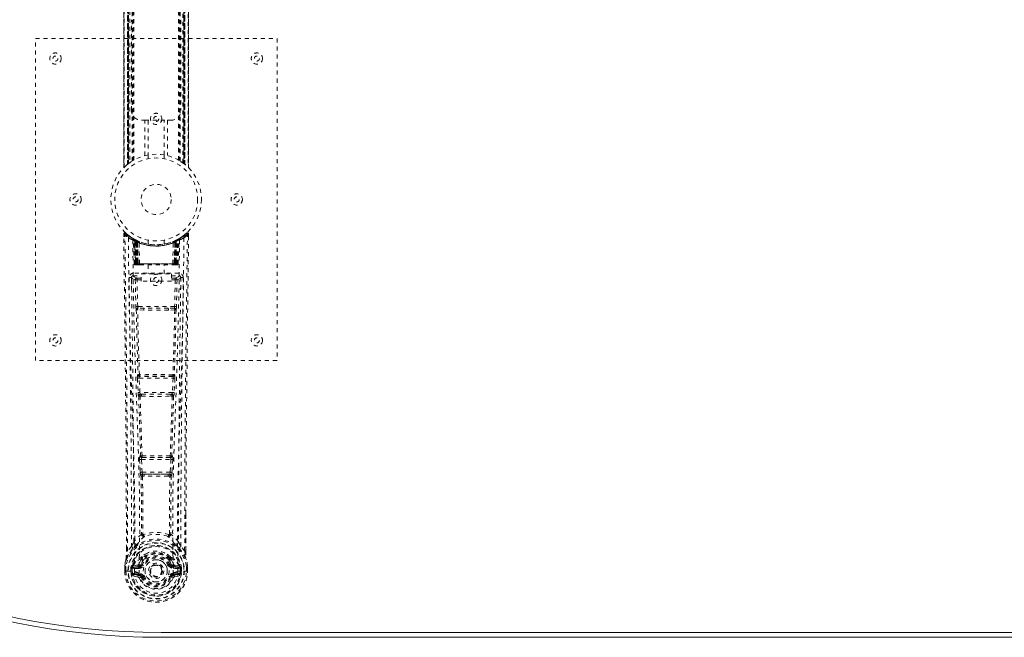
# Model space of a CAD drawing. Header units: inches. Extents: x 1.9 to 85.4, y 23 to 58.7.
# Tile 1 of 4: x 16.3 to 40.7, y 23 to 38.3. Entities that reach past the tile are written whole.
import ezdxf

# ---------------------------------------------------------------- set-up
doc = ezdxf.new("R2010")
doc.units = ezdxf.units.IN
doc.header["$MEASUREMENT"] = 0
doc.linetypes.add('SLD-Dashed', pattern=[0.075, 0.05, -0.025])
doc.linetypes.add('SLD-Solid', pattern=[0])

msp = doc.modelspace()

# ---------------------------------------------------------------- linework, layer by layer
at = {"color": 7, "linetype": 'SLD-Dashed', "lineweight": 0}
for p, q in [((18.88, 47.042), (18.88, 34.615)), ((18.881, 47.044), (18.881, 34.613)), ((18.881, 34.614), (18.881, 47.043)), ((18.893, 34.627), (18.893, 47.031)), ((18.971, 34.697), (18.971, 46.96)), ((18.971, 46.96), (18.971, 34.697)), ((18.975, 46.956), (18.975, 34.701)), ((18.979, 34.704), (18.979, 46.953)), ((18.979, 46.953), (18.979, 34.704)), ((18.985, 46.949), (18.985, 34.709)), ((18.994, 34.716), (18.994, 46.941)), ((18.995, 34.717), (18.995, 46.94)), ((18.997, 46.939), (18.997, 34.718)), ((18.999, 46.937), (18.999, 34.72)), ((20.372, 34.72), (20.372, 46.937)), ((20.374, 34.718), (20.374, 46.939)), ((20.376, 46.94), (20.376, 34.717)), ((20.38, 46.944), (20.38, 34.714)), ((20.392, 46.953), (20.392, 34.704)), ((20.392, 34.704), (20.392, 46.953)), ((20.395, 34.702), (20.395, 46.955)), ((20.396, 34.701), (20.396, 46.956)), ((20.401, 46.96), (20.401, 34.697)), ((20.401, 34.697), (20.401, 46.96)), ((20.479, 47.031), (20.479, 34.627)), ((20.491, 34.613), (20.491, 47.044)), ((20.491, 47.043), (20.491, 34.614)), ((20.491, 34.615), (20.491, 47.042)), ((19.03, 46.915), (19.03, 34.743)), ((19.087, 34.781), (19.087, 46.876)), ((19.113, 34.797), (19.113, 46.86)), ((19.13, 34.807), (19.13, 46.85)), ((20.241, 34.807), (20.241, 46.85)), ((20.259, 34.797), (20.259, 46.86)), ((20.284, 34.781), (20.284, 46.876)), ((20.35, 34.737), (20.35, 46.921)), ((19.071, 36.044), (19.071, 38.294)), ((20.301, 38.294), (20.301, 36.044)), ((16.686, 29.829), (16.686, 37.829)), ((16.686, 37.829), (22.686, 37.829)), ((22.686, 37.829), (22.686, 29.829)), ((19.404, 35.794), (19.321, 35.794)), ((19.404, 34.918), (19.404, 35.794)), ((19.404, 35.794), (19.967, 35.794)), ((19.488, 35.794), (19.488, 34.936)), ((19.883, 34.936), (19.883, 35.794)), ((19.967, 35.794), (19.967, 34.918)), ((20.051, 35.794), (19.967, 35.794)), ((19.486, 34.936), (19.486, 34.84)), ((19.886, 34.84), (19.886, 34.936)), ((18.879, 32.97), (18.88, 32.903)), ((18.909, 32.97), (18.929, 32.993)), ((18.97, 32.957), (18.928, 32.991)), ((19.117, 32.855), (19.104, 32.863)), ((19.123, 32.85), (19.11, 32.858)), ((19.132, 32.83), (19.119, 32.838)), ((19.14, 32.233), (19.119, 32.838)), ((19.153, 32.233), (19.132, 32.83)), ((19.183, 32.82), (19.136, 32.844)), ((19.151, 32.823), (19.174, 32.229)), ((19.219, 32.784), (19.151, 32.819)), ((19.171, 32.233), (19.151, 32.819)), ((19.165, 32.829), (19.191, 32.815)), ((19.178, 32.789), (19.191, 32.815)), ((19.178, 32.789), (19.179, 32.233)), ((19.186, 32.786), (19.178, 32.789)), ((19.186, 32.786), (19.198, 32.812)), ((19.186, 32.233), (19.186, 32.786)), ((19.202, 32.81), (19.188, 32.818)), ((19.191, 32.815), (19.198, 32.812)), ((19.192, 32.783), (19.204, 32.809)), ((19.192, 32.233), (19.192, 32.783)), ((19.192, 32.783), (19.199, 32.78)), ((19.199, 32.78), (19.211, 32.806)), ((19.199, 32.78), (19.199, 32.233)), ((19.203, 32.81), (19.202, 32.81)), ((19.21, 32.774), (19.222, 32.801)), ((19.21, 32.774), (19.211, 32.233)), ((19.217, 32.772), (19.21, 32.774)), ((19.217, 32.772), (19.229, 32.798)), ((19.217, 32.233), (19.217, 32.772)), ((19.219, 32.784), (19.22, 32.783)), ((19.239, 32.233), (19.219, 32.784)), ((19.22, 32.783), (19.239, 32.233)), ((19.222, 32.801), (19.229, 32.798)), ((19.486, 32.818), (19.486, 32.721)), ((19.886, 32.721), (19.886, 32.818)), ((20.132, 32.233), (20.151, 32.783)), ((20.152, 32.784), (20.133, 32.233)), ((20.143, 32.798), (20.149, 32.801)), ((20.143, 32.798), (20.154, 32.772)), ((20.149, 32.801), (20.161, 32.774)), ((20.151, 32.783), (20.152, 32.784)), ((20.22, 32.819), (20.152, 32.784)), ((20.161, 32.774), (20.154, 32.772)), ((20.154, 32.772), (20.154, 32.233)), ((20.16, 32.806), (20.172, 32.78)), ((20.16, 32.233), (20.161, 32.774)), ((20.168, 32.81), (20.161, 32.806)), ((20.175, 32.813), (20.167, 32.809)), ((20.167, 32.809), (20.179, 32.783)), ((20.169, 32.81), (20.168, 32.81)), ((20.236, 32.844), (20.169, 32.81)), ((20.172, 32.78), (20.179, 32.783)), ((20.172, 32.233), (20.172, 32.78)), ((20.173, 32.812), (20.18, 32.815)), ((20.173, 32.812), (20.185, 32.786)), ((20.179, 32.783), (20.179, 32.233)), ((20.18, 32.815), (20.189, 32.82)), ((20.18, 32.815), (20.193, 32.789)), ((20.193, 32.789), (20.185, 32.786)), ((20.185, 32.786), (20.185, 32.233)), ((20.192, 32.233), (20.193, 32.789)), ((20.197, 32.229), (20.22, 32.823)), ((20.2, 32.233), (20.22, 32.819)), ((20.218, 32.233), (20.239, 32.83)), ((20.231, 32.233), (20.253, 32.838)), ((20.253, 32.838), (20.239, 32.83)), ((20.267, 32.863), (20.254, 32.855)), ((20.443, 32.991), (20.401, 32.957)), ((20.492, 32.97), (20.462, 32.97)), ((20.49, 32.907), (20.491, 32.97)), ((20.491, 32.903), (20.492, 32.97)), ((20.491, 32.903), (20.492, 32.97)), ((19.27, 32.233), (19.265, 32.754)), ((20.102, 32.233), (20.106, 32.754)), ((19.14, 32.233), (19.153, 32.233)), ((19.171, 32.233), (19.239, 32.233)), ((19.179, 32.233), (19.186, 32.233)), ((19.179, 32.204), (19.187, 32.204)), ((19.183, 32.204), (19.193, 32.204)), ((20.185, 32.233), (19.186, 32.233)), ((19.199, 32.233), (19.192, 32.233)), ((19.193, 32.204), (19.199, 32.204)), ((19.199, 32.233), (20.172, 32.233)), ((19.201, 32.204), (19.255, 32.204)), ((19.211, 32.233), (19.217, 32.233)), ((19.211, 32.204), (19.217, 32.204)), ((20.154, 32.233), (19.217, 32.233)), ((19.255, 32.204), (19.217, 32.204)), ((19.239, 32.233), (19.239, 32.233)), ((19.269, 32.204), (19.277, 32.204)), ((19.27, 32.233), (20.102, 32.233)), ((19.277, 32.204), (20.094, 32.204)), ((19.491, 32.204), (19.491, 31.981)), ((19.881, 31.981), (19.881, 32.204)), ((20.094, 32.204), (20.102, 32.204)), ((20.116, 32.204), (20.17, 32.204)), ((20.154, 32.204), (20.116, 32.204)), ((20.133, 32.233), (20.132, 32.233)), ((20.133, 32.233), (20.2, 32.233)), ((20.154, 32.233), (20.16, 32.233)), ((20.154, 32.204), (20.16, 32.204)), ((20.179, 32.233), (20.172, 32.233)), ((20.172, 32.204), (20.178, 32.204)), ((20.178, 32.204), (20.188, 32.204)), ((20.185, 32.233), (20.192, 32.233)), ((20.185, 32.204), (20.192, 32.204)), ((20.218, 32.233), (20.231, 32.233)), ((19.074, 31.897), (19.073, 31.889)), ((19.073, 31.886), (19.077, 31.599)), ((19.118, 31.995), (19.118, 31.934)), ((20.253, 31.995), (19.118, 31.995)), ((19.118, 31.934), (19.316, 31.934)), ((19.167, 31.831), (19.182, 31.17)), ((19.212, 31.877), (19.212, 31.832)), ((19.316, 31.877), (19.212, 31.877)), ((19.227, 31.171), (19.212, 31.832)), ((19.316, 31.832), (19.212, 31.832)), ((19.316, 31.801), (19.316, 31.981)), ((19.316, 31.981), (20.066, 31.981)), ((20.066, 31.801), (19.316, 31.801)), ((20.066, 31.981), (20.066, 31.801)), ((20.066, 31.934), (20.253, 31.934)), ((20.16, 31.877), (20.066, 31.877)), ((20.16, 31.832), (20.066, 31.832)), ((20.16, 31.832), (20.144, 31.171)), ((20.16, 31.877), (20.16, 31.832)), ((20.204, 31.831), (20.189, 31.17)), ((20.253, 31.934), (20.253, 31.995)), ((20.295, 31.599), (20.298, 31.886)), ((20.298, 31.889), (20.297, 31.897)), ((19.381, 31.08), (19.224, 31.086)), ((20.144, 31.171), (19.227, 31.171)), ((19.388, 31.128), (19.235, 31.13)), ((19.983, 31.128), (19.388, 31.128)), ((20.136, 31.13), (19.983, 31.128)), ((20.147, 31.086), (19.99, 31.08)), ((22.686, 29.829), (16.686, 29.829)), ((19.22, 29.386), (19.238, 29.034)), ((19.235, 29.48), (19.227, 29.476)), ((19.265, 29.388), (20.106, 29.388)), ((19.282, 29.036), (19.265, 29.388)), ((19.271, 29.433), (19.279, 29.437)), ((20.1, 29.433), (19.271, 29.433)), ((20.106, 29.388), (20.089, 29.036)), ((20.092, 29.437), (20.1, 29.433)), ((20.151, 29.386), (20.134, 29.034)), ((20.144, 29.476), (20.136, 29.48)), ((20.089, 29.036), (19.282, 29.036)), ((19.287, 28.94), (19.32, 28.939)), ((19.329, 28.991), (19.297, 28.991)), ((19.329, 28.991), (20.042, 28.991)), ((20.042, 28.991), (20.074, 28.991)), ((20.052, 28.939), (20.084, 28.94)), ((19.299, 27.463), (19.285, 27.458)), ((19.329, 27.416), (19.343, 27.42)), ((20.042, 27.416), (19.329, 27.416)), ((20.028, 27.42), (20.042, 27.416)), ((20.072, 27.463), (20.087, 27.458)), ((19.275, 27.369), (19.292, 27.051)), ((19.32, 27.371), (20.051, 27.371)), ((19.336, 27.054), (19.32, 27.371)), ((20.051, 27.371), (20.035, 27.054)), ((20.096, 27.369), (20.079, 27.051)), ((20.035, 27.054), (19.336, 27.054)), ((19.346, 26.956), (19.386, 26.955)), ((19.394, 27.009), (19.355, 27.009)), ((19.394, 27.009), (19.977, 27.009)), ((20.016, 27.009), (19.977, 27.009)), ((19.985, 26.955), (20.025, 26.956)), ((20.422, 26.021), (20.422, 25.097)), ((20.423, 25.096), (20.426, 26.02)), ((19.358, 25.515), (19.358, 25.515)), ((20.013, 25.515), (20.013, 25.515)), ((19.074, 25.213), (18.978, 25.098)), ((20.393, 25.098), (20.297, 25.213)), ((18.948, 25.096), (18.948, 25.15)), ((18.95, 25.15), (18.95, 25.097)), ((19.325, 24.94), (19.337, 24.957)), ((20.035, 24.957), (20.046, 24.94)), ((18.906, 24.716), (18.906, 24.711)), ((18.906, 24.595), (18.906, 24.711)), ((18.907, 24.711), (18.907, 24.594)), ((18.936, 24.711), (18.936, 24.597)), ((19.102, 24.718), (19.099, 24.713)), ((19.102, 24.718), (19.113, 24.729)), ((19.228, 24.75), (19.113, 24.729)), ((19.113, 24.729), (19.113, 24.729)), ((19.113, 24.729), (19.113, 24.729)), ((19.127, 24.696), (19.257, 24.721)), ((19.127, 24.696), (19.127, 24.666)), ((19.257, 24.696), (19.127, 24.696)), ((19.257, 24.721), (19.257, 24.696)), ((19.257, 24.666), (19.257, 24.696)), ((19.312, 24.762), (19.339, 24.75)), ((19.317, 24.911), (19.317, 24.893)), ((19.341, 24.905), (19.341, 24.887)), ((20.031, 24.887), (20.03, 24.905)), ((20.032, 24.75), (20.059, 24.762)), ((20.054, 24.911), (20.054, 24.893)), ((20.114, 24.721), (20.244, 24.696)), ((20.114, 24.721), (20.114, 24.696)), ((20.244, 24.696), (20.114, 24.696)), ((20.114, 24.666), (20.114, 24.696)), ((20.258, 24.729), (20.144, 24.75)), ((20.244, 24.666), (20.244, 24.696)), ((20.258, 24.729), (20.269, 24.718)), ((20.269, 24.718), (20.269, 24.718)), ((20.269, 24.718), (20.269, 24.718)), ((20.273, 24.713), (20.269, 24.718)), ((20.436, 24.597), (20.436, 24.711)), ((20.464, 24.594), (20.464, 24.711)), ((20.465, 24.711), (20.465, 24.716)), ((20.465, 24.595), (20.465, 24.711)), ((18.906, 24.595), (18.91, 24.595)), ((18.91, 24.595), (18.963, 24.595)), ((18.963, 24.595), (18.986, 24.596)), ((18.986, 24.596), (19.144, 24.596)), ((19.087, 24.667), (19.057, 24.669)), ((19.057, 24.669), (19.057, 24.669)), ((19.057, 24.598), (19.057, 24.669)), ((19.057, 24.597), (19.057, 24.598)), ((19.087, 24.668), (19.092, 24.687)), ((19.087, 24.667), (19.087, 24.598)), ((19.092, 24.598), (19.087, 24.598)), ((19.092, 24.687), (19.092, 24.676)), ((19.092, 24.676), (19.092, 24.598)), ((19.11, 24.478), (19.229, 24.454)), ((19.257, 24.666), (19.127, 24.666)), ((19.14, 24.544), (19.14, 24.514)), ((19.14, 24.544), (19.257, 24.544)), ((19.257, 24.493), (19.14, 24.514)), ((19.14, 24.514), (19.257, 24.514)), ((19.257, 24.544), (19.257, 24.514)), ((19.257, 24.493), (19.257, 24.514)), ((19.262, 24.558), (19.262, 24.56)), ((19.317, 24.45), (19.313, 24.457)), ((19.339, 24.459), (19.317, 24.45)), ((20.054, 24.45), (20.032, 24.459)), ((20.054, 24.45), (20.109, 24.427)), ((20.109, 24.56), (20.109, 24.558)), ((20.244, 24.666), (20.114, 24.666)), ((20.114, 24.544), (20.114, 24.514)), ((20.114, 24.544), (20.231, 24.544)), ((20.231, 24.514), (20.114, 24.493)), ((20.114, 24.493), (20.114, 24.514)), ((20.114, 24.514), (20.231, 24.514)), ((20.142, 24.454), (20.261, 24.478)), ((20.227, 24.596), (20.385, 24.596)), ((20.231, 24.514), (20.231, 24.544)), ((20.279, 24.687), (20.279, 24.676)), ((20.284, 24.668), (20.279, 24.687)), ((20.279, 24.676), (20.279, 24.598)), ((20.279, 24.598), (20.284, 24.598)), ((20.284, 24.598), (20.285, 24.667)), ((20.314, 24.669), (20.285, 24.667)), ((20.314, 24.669), (20.314, 24.598)), ((20.314, 24.669), (20.314, 24.669)), ((20.385, 24.596), (20.408, 24.595)), ((20.408, 24.595), (20.461, 24.595)), ((20.461, 24.595), (20.465, 24.595))]:
    msp.add_line(p, q, dxfattribs=at)
at = {"color": 7, "linetype": 'SLD-Solid', "lineweight": 15}
for p, q in [((67.561, 23.072), (19.811, 23.072)), ((19.811, 23.072), (67.561, 23.072)), ((67.561, 22.954), (19.811, 22.954))]:
    msp.add_line(p, q, dxfattribs=at)
at = {"color": 7, "linetype": 'SLD-Dashed', "lineweight": 0, "flags": 128}
for points in [[(18.927, 32.99), (18.92, 32.994), (18.912, 32.996), (18.904, 32.997), (18.896, 32.995), (18.889, 32.992), (18.884, 32.987), (18.881, 32.98), (18.879, 32.972)], [(18.948, 25.15), (18.94, 27.719), (18.913, 30.344), (18.879, 32.97)], [(18.879, 32.97), (18.88, 32.969), (18.881, 32.97), (18.888, 32.97), (18.898, 32.97), (18.903, 32.97), (18.909, 32.97)], [(18.978, 25.098), (18.976, 26.561), (18.967, 28.035), (18.953, 29.483), (18.95, 29.73), (18.947, 29.988), (18.944, 30.203), (18.942, 30.432), (18.938, 30.682), (18.935, 30.954), (18.932, 31.171), (18.929, 31.434), (18.925, 31.758), (18.922, 31.968), (18.919, 32.227), (18.915, 32.489), (18.912, 32.737), (18.909, 32.97)], [(18.998, 32.876), (19.005, 31.829), (19.025, 30.784), (19.054, 29.742), (19.089, 28.704), (19.123, 27.67), (19.149, 26.641), (19.157, 25.616), (19.145, 24.596)], [(19.135, 32.845), (19.095, 32.868), (19.046, 32.9)], [(19.107, 32.821), (19.116, 31.776), (19.137, 30.733), (19.169, 29.693), (19.206, 28.658), (19.242, 27.626), (19.269, 26.6), (19.277, 25.578), (19.262, 24.561)], [(19.112, 32.855), (19.119, 32.844), (19.123, 32.831)], [(19.149, 32.827), (19.151, 32.821), (19.151, 32.819)], [(20.264, 32.821), (20.256, 31.776), (20.234, 30.733), (20.203, 29.694), (20.165, 28.658), (20.129, 27.627), (20.103, 26.6), (20.095, 25.578), (20.109, 24.561)], [(20.373, 32.876), (20.366, 31.829), (20.347, 30.784), (20.317, 29.742), (20.282, 28.704), (20.248, 27.67), (20.223, 26.641), (20.214, 25.616), (20.227, 24.596)], [(20.325, 32.901), (20.276, 32.868), (20.232, 32.843)], [(20.393, 25.098), (20.395, 26.563), (20.404, 28.035), (20.418, 29.483), (20.421, 29.703), (20.424, 29.933), (20.426, 30.136), (20.428, 30.335), (20.431, 30.551), (20.433, 30.701), (20.435, 30.858), (20.437, 31.014), (20.439, 31.132), (20.44, 31.271), (20.442, 31.434), (20.447, 31.766), (20.449, 31.97), (20.453, 32.225), (20.456, 32.486), (20.459, 32.735), (20.462, 32.97)], [(20.442, 32.993), (20.409, 32.964), (20.401, 32.958)], [(20.426, 26.02), (20.431, 27.719), (20.459, 30.344), (20.491, 32.903)], [(20.489, 32.97), (20.487, 32.977), (20.484, 32.985), (20.479, 32.992), (20.473, 32.997), (20.465, 32.999), (20.458, 33), (20.451, 32.998), (20.444, 32.994)], [(19.179, 32.233), (19.164, 32.233), (19.151, 32.233), (19.143, 32.233), (19.14, 32.233)], [(19.153, 32.233), (19.157, 32.233), (19.165, 32.233), (19.178, 32.233), (19.192, 32.233)], [(19.211, 32.233), (19.203, 32.233), (19.195, 32.233), (19.188, 32.233), (19.182, 32.233), (19.177, 32.233), (19.174, 32.233), (19.172, 32.233), (19.171, 32.233)], [(19.171, 32.233), (19.172, 32.226), (19.173, 32.224)], [(19.201, 32.204), (19.201, 32.204), (19.203, 32.204)], [(19.239, 32.233), (19.243, 32.233), (19.249, 32.233), (19.258, 32.233), (19.27, 32.233)], [(20.102, 32.233), (20.113, 32.233), (20.122, 32.233), (20.129, 32.233), (20.132, 32.233)], [(20.2, 32.233), (20.2, 32.233), (20.198, 32.233), (20.194, 32.233), (20.189, 32.233), (20.183, 32.233), (20.176, 32.233), (20.169, 32.233), (20.16, 32.233)], [(20.179, 32.233), (20.194, 32.233), (20.206, 32.233), (20.215, 32.233), (20.218, 32.233)], [(20.231, 32.233), (20.229, 32.233), (20.22, 32.233), (20.208, 32.233), (20.192, 32.233)], [(19.013, 31.888), (19.015, 31.753), (19.017, 31.58), (19.02, 31.372), (19.023, 31.126), (19.026, 30.877), (19.029, 30.658), (19.031, 30.504), (19.033, 30.366), (19.035, 30.245), (19.037, 30.09), (19.039, 29.927), (19.041, 29.77), (19.05, 28.957), (19.059, 28.139), (19.067, 27.166), (19.072, 26.177), (19.074, 25.213)], [(19.073, 31.889), (19.097, 31.86), (19.167, 31.831)], [(19.212, 31.877), (19.142, 31.906), (19.118, 31.934)], [(19.212, 31.832), (19.196, 31.832), (19.182, 31.832), (19.172, 31.831), (19.167, 31.831)], [(20.253, 31.934), (20.229, 31.906), (20.16, 31.877)], [(20.204, 31.831), (20.2, 31.831), (20.19, 31.832), (20.176, 31.832), (20.16, 31.832)], [(20.204, 31.831), (20.274, 31.86), (20.298, 31.889)], [(20.297, 25.213), (20.298, 25.733), (20.299, 26.266), (20.302, 26.812), (20.305, 27.326), (20.31, 27.856), (20.315, 28.408), (20.32, 28.897), (20.323, 29.155), (20.326, 29.428), (20.33, 29.716), (20.334, 30.02), (20.337, 30.296), (20.34, 30.536), (20.343, 30.728), (20.346, 30.942), (20.349, 31.183), (20.352, 31.409), (20.355, 31.601), (20.357, 31.761), (20.358, 31.888)], [(19.227, 31.171), (19.212, 31.171), (19.197, 31.17), (19.187, 31.17), (19.182, 31.17)], [(19.191, 31.088), (19.211, 30.283), (19.235, 29.48)], [(19.269, 29.476), (19.244, 30.28), (19.224, 31.086)], [(19.99, 31.08), (19.686, 31.08), (19.381, 31.08)], [(19.983, 31.128), (19.686, 31.128), (19.388, 31.128)], [(20.147, 31.086), (20.127, 30.28), (20.102, 29.476)], [(20.18, 31.088), (20.161, 30.283), (20.136, 29.48)], [(20.189, 31.17), (20.184, 31.17), (20.174, 31.17), (20.159, 31.171), (20.144, 31.171)], [(19.265, 29.388), (19.25, 29.388), (19.235, 29.387), (19.225, 29.387), (19.22, 29.386)], [(20.151, 29.386), (20.146, 29.387), (20.136, 29.387), (20.121, 29.388), (20.106, 29.388)], [(19.282, 29.036), (19.267, 29.035), (19.252, 29.034), (19.242, 29.034), (19.238, 29.034)], [(19.238, 29.034), (19.24, 29.002), (19.24, 28.999)], [(19.253, 28.944), (19.277, 28.202), (19.299, 27.463)], [(19.335, 27.457), (19.312, 28.197), (19.287, 28.94)], [(20.084, 28.94), (20.059, 28.197), (20.037, 27.457)], [(20.119, 28.944), (20.094, 28.202), (20.072, 27.463)], [(20.134, 29.034), (20.129, 29.034), (20.119, 29.034), (20.104, 29.035), (20.089, 29.036)], [(20.134, 29.034), (20.131, 29.002), (20.131, 28.999)], [(19.32, 27.371), (19.319, 27.379), (19.319, 27.388), (19.32, 27.395), (19.321, 27.402), (19.324, 27.412), (19.329, 27.416)], [(20.042, 27.416), (20.047, 27.412), (20.051, 27.402), (20.052, 27.395), (20.052, 27.388), (20.052, 27.379), (20.051, 27.371)], [(19.32, 27.371), (19.305, 27.37), (19.291, 27.369), (19.28, 27.369), (19.275, 27.369)], [(20.096, 27.369), (20.091, 27.369), (20.08, 27.369), (20.066, 27.37), (20.051, 27.371)], [(19.336, 27.054), (19.321, 27.053), (19.307, 27.052), (19.297, 27.051), (19.292, 27.051)], [(19.311, 26.962), (19.321, 26.241), (19.322, 25.523)], [(19.346, 26.956), (19.357, 26.234), (19.358, 25.515)], [(19.985, 26.955), (19.686, 26.954), (19.386, 26.955)], [(19.977, 27.009), (19.686, 27.007), (19.394, 27.009)], [(20.013, 25.515), (20.014, 26.234), (20.025, 26.956)], [(20.016, 27.009), (20.017, 27.009), (20.019, 27.011), (20.022, 27.014), (20.028, 27.023), (20.032, 27.037), (20.035, 27.054)], [(20.079, 27.051), (20.074, 27.051), (20.064, 27.052), (20.05, 27.053), (20.035, 27.054)], [(20.061, 26.962), (20.05, 26.241), (20.049, 25.523)], [(19.32, 25.515), (19.22, 25.427), (19.133, 25.326)], [(19.32, 25.515), (19.322, 25.504), (19.327, 25.496), (19.333, 25.489), (19.34, 25.486), (19.348, 25.486), (19.356, 25.489), (19.363, 25.495), (19.368, 25.504)], [(20.003, 25.504), (20.008, 25.495), (20.015, 25.489), (20.023, 25.486), (20.031, 25.486), (20.038, 25.489), (20.045, 25.496), (20.049, 25.504), (20.051, 25.515)], [(20.238, 25.326), (20.152, 25.427), (20.051, 25.515)], [(19.226, 25.277), (19.221, 25.271), (19.212, 25.262)], [(20.16, 25.262), (20.15, 25.271), (20.145, 25.277)], [(19.116, 25.174), (19.016, 25.05), (18.937, 24.896)], [(18.978, 25.098), (18.972, 25.098), (18.966, 25.098), (18.96, 25.097), (18.955, 25.097), (18.951, 25.097), (18.949, 25.097), (18.948, 25.096), (18.948, 25.096)], [(19.468, 25.044), (19.411, 25.015), (19.337, 24.957)], [(20.035, 24.957), (19.96, 25.015), (19.903, 25.044)], [(20.255, 25.174), (20.356, 25.05), (20.435, 24.896)], [(20.423, 25.096), (20.423, 25.096), (20.422, 25.097), (20.42, 25.097), (20.416, 25.097), (20.411, 25.097), (20.405, 25.098), (20.399, 25.098), (20.393, 25.098)], [(18.937, 24.896), (18.92, 24.816), (18.906, 24.716)], [(18.906, 24.711), (18.919, 24.808), (18.935, 24.885)], [(18.906, 24.716), (18.907, 24.715), (18.909, 24.715), (18.912, 24.715), (18.916, 24.714), (18.92, 24.714), (18.925, 24.713), (18.93, 24.712), (18.936, 24.711)], [(18.906, 24.711), (18.906, 24.711), (18.907, 24.711), (18.909, 24.711), (18.913, 24.711), (18.918, 24.711), (18.923, 24.711), (18.929, 24.711), (18.936, 24.711)], [(18.937, 24.896), (18.935, 24.891), (18.935, 24.885)], [(19.255, 24.772), (19.241, 24.755), (19.228, 24.75)], [(19.317, 24.893), (19.285, 24.84), (19.255, 24.772)], [(19.369, 24.874), (19.339, 24.825), (19.312, 24.762)], [(19.367, 24.739), (19.361, 24.741), (19.356, 24.743), (19.351, 24.745), (19.347, 24.747), (19.344, 24.748), (19.341, 24.749), (19.34, 24.75), (19.339, 24.75)], [(20.059, 24.762), (20.032, 24.825), (20.002, 24.874)], [(20.005, 24.739), (20.01, 24.741), (20.015, 24.743), (20.02, 24.745), (20.024, 24.747), (20.027, 24.748), (20.03, 24.749), (20.032, 24.75), (20.032, 24.75)], [(20.054, 24.893), (20.087, 24.84), (20.116, 24.772)], [(20.116, 24.772), (20.13, 24.755), (20.144, 24.75)], [(20.436, 24.885), (20.436, 24.891), (20.435, 24.896)], [(20.465, 24.716), (20.453, 24.805), (20.435, 24.896)], [(20.465, 24.711), (20.452, 24.808), (20.436, 24.885)], [(20.465, 24.716), (20.464, 24.715), (20.462, 24.715), (20.459, 24.715), (20.456, 24.714), (20.451, 24.714), (20.446, 24.713), (20.441, 24.712), (20.436, 24.711)], [(20.436, 24.711), (20.442, 24.711), (20.448, 24.711), (20.454, 24.711), (20.458, 24.711), (20.462, 24.711), (20.464, 24.711), (20.466, 24.711), (20.465, 24.711)], [(18.907, 24.596), (18.907, 24.595), (18.906, 24.595), (18.906, 24.595)], [(19.087, 24.598), (19.083, 24.598), (19.077, 24.598), (19.068, 24.598), (19.057, 24.597)], [(19.087, 24.667), (19.087, 24.668), (19.087, 24.668)], [(19.127, 24.666), (19.109, 24.668), (19.092, 24.676)], [(19.097, 24.526), (19.117, 24.539), (19.14, 24.544)], [(20.109, 24.558), (20.103, 24.481), (20.08, 24.407), (20.041, 24.338), (19.987, 24.278), (19.922, 24.23), (19.848, 24.194), (19.768, 24.172), (19.686, 24.164), (19.603, 24.172), (19.523, 24.194), (19.449, 24.23), (19.384, 24.278), (19.33, 24.338), (19.291, 24.407), (19.268, 24.481), (19.262, 24.558)], [(19.367, 24.471), (19.361, 24.468), (19.356, 24.466), (19.351, 24.464), (19.347, 24.463), (19.344, 24.461), (19.341, 24.46), (19.34, 24.459), (19.339, 24.459)], [(20.005, 24.471), (20.01, 24.468), (20.015, 24.466), (20.02, 24.464), (20.024, 24.463), (20.027, 24.461), (20.03, 24.46), (20.032, 24.459), (20.032, 24.459)], [(20.064, 24.466), (20.059, 24.458), (20.054, 24.45)], [(20.114, 24.493), (20.077, 24.479), (20.064, 24.466)], [(20.231, 24.544), (20.254, 24.539), (20.274, 24.526)], [(20.279, 24.676), (20.263, 24.668), (20.244, 24.666)], [(20.284, 24.668), (20.284, 24.667), (20.285, 24.667)], [(20.465, 24.595), (20.465, 24.595), (20.464, 24.595), (20.464, 24.595)]]:
    msp.add_lwpolyline(points, dxfattribs=at)
at = {"color": 7, "linetype": 'SLD-Dashed', "lineweight": 0}
for centre, radius in [((17.186, 37.329), 0.14), ((22.186, 37.329), 0.14), ((17.186, 37.329), 0.0625), ((22.186, 37.329), 0.0625), ((19.686, 35.829), 0.14), ((19.686, 35.829), 0.0625), ((19.686, 33.829), 1.125), ((19.686, 33.829), 1.03), ((19.686, 33.829), 0.375), ((17.686, 33.829), 0.141), ((17.686, 33.829), 0.0625), ((21.686, 33.829), 0.14), ((21.686, 33.829), 0.0625), ((19.686, 31.829), 0.141), ((19.686, 31.829), 0.0625), ((17.186, 30.329), 0.14), ((17.186, 30.329), 0.0625), ((22.186, 30.329), 0.14), ((22.186, 30.329), 0.0625), ((19.686, 24.605), 0.7), ((19.686, 24.605), 0.69), ((19.686, 24.605), 0.623), ((19.686, 24.605), 0.32), ((19.686, 24.605), 0.275), ((19.686, 24.605), 0.188), ((19.686, 24.605), 0.156), ((19.686, 24.605), 0.142), ((19.686, 24.605), 0.14), ((19.686, 24.605), 0.138)]:
    msp.add_circle(centre, radius, dxfattribs=at)
at = {"color": 7, "linetype": 'SLD-Solid', "lineweight": 15}
for radius in [17.875, 17.757, 17.757]:
    msp.add_arc((19.811, 40.829), radius, 90, 270, dxfattribs=at)
at = {"color": 7, "linetype": 'SLD-Dashed', "lineweight": 0}
for centre, radius, start, end in [((19.321, 36.044), 0.25, 180, 270), ((20.051, 36.044), 0.25, 270, 0), ((19.664, 33.853), 1.093, 127.6175, 135.7596), ((19.685, 33.83), 1.124, 127.9235, 129.4662), ((19.688, 33.825), 1.129, 125.6727, 127.9176), ((19.685, 33.828), 1.125, 52.2648, 59.3829), ((19.679, 33.821), 1.135, 50.5426, 51.8652), ((18.909, 32.97), 0.03, 47.8635, 180.7208), ((20.462, 32.97), 0.03, 359.2787, 132.137), ((19.687, 33.873), 1.212, 228.1722, 235.3235), ((19.686, 33.829), 1.158, 227.8705, 312.129), ((19.683, 33.825), 1.123, 227.9068, 235.3638), ((19.028, 32.876), 0.03, 55.9341, 179.8282), ((19.673, 34.067), 1.369, 240.4498, 245.5696), ((19.685, 33.828), 1.127, 235.35, 240.4906), ((19.089, 32.837), 0.03, 1.9822, 58.9603), ((19.701, 33.855), 1.158, 238.9725, 239.8319), ((19.069, 32.801), 0.0714, 31.6415, 58.9285), ((19.148, 32.808), 0.0429, 114.1692, 163.0201), ((19.686, 33.86), 1.19, 240.8885, 299.1115), ((19.102, 32.829), 0.0299, 1.911, 59.725), ((19.687, 33.832), 1.131, 239.7478, 244.7176), ((19.696, 33.85), 1.154, 239.9612, 244.0327), ((19.667, 33.452), 0.823, 228.2662, 233.6299), ((19.686, 33.829), 1.127, 240.489, 299.511), ((19.665, 33.446), 0.814, 229.1477, 234.4924), ((19.121, 32.818), 0.03, 16.8964, 61.2656), ((19.121, 32.818), 0.0299, 1.806, 60.7767), ((19.688, 33.834), 1.133, 240.8179, 245.7232), ((19.665, 33.441), 0.807, 230.3875, 235.6785), ((19.686, 33.828), 1.155, 244.3786, 295.6214), ((19.686, 33.827), 1.155, 245.0796, 294.9204), ((19.19, 32.783), 0.0297, 1.4806, 64.5218), ((19.191, 32.783), 0.0297, 1.478, 64.5691), ((19.686, 33.827), 1.155, 246.0602, 293.9398), ((19.641, 33.379), 0.729, 234.7843, 238.9995), ((19.236, 32.772), 0.0345, 328.9824, 15.1535), ((20.136, 32.772), 0.0346, 164.8668, 211.0073), ((19.73, 33.38), 0.731, 301.0044, 305.2113), ((19.687, 33.826), 1.125, 294.2592, 299.201), ((20.181, 32.783), 0.0297, 115.4253, 178.5282), ((20.182, 32.783), 0.0297, 115.476, 178.5216), ((19.706, 33.44), 0.806, 304.3182, 309.6136), ((19.709, 33.443), 0.81, 305.495, 310.8649), ((20.236, 32.687), 0.138, 89.417, 113.4589), ((19.705, 33.452), 0.823, 306.3697, 311.7342), ((20.25, 32.818), 0.0299, 119.2294, 178.1957), ((20.248, 32.82), 0.0273, 117.6586, 182.3005), ((19.698, 33.807), 1.103, 298.6377, 300.2632), ((20.269, 32.829), 0.0299, 120.2739, 178.0981), ((19.686, 33.829), 1.127, 299.5109, 304.6485), ((20.223, 32.808), 0.0429, 16.9689, 65.8355), ((20.283, 32.837), 0.03, 121.0437, 178.0219), ((19.698, 34.068), 1.37, 294.4318, 299.5488), ((19.69, 33.823), 1.12, 304.6285, 312.0873), ((20.343, 32.876), 0.03, 0.1678, 124.07), ((19.686, 33.87), 1.208, 304.6683, 311.8411), ((20.392, 32.927), 0.0827, 31.7977, 52.6565), ((19.686, 33.792), 1.12, 247.9468, 292.0533), ((19.17, 32.234), 0.03, 181.9942, 269.9952), ((19.201, 32.276), 0.0742, 215.9449, 253.2643), ((19.183, 32.234), 0.03, 181.9734, 269.9666), ((19.197, 32.371), 0.166, 259.5947, 268.3448), ((19.201, 32.234), 0.03, 181.9327, 269.9355), ((19.602, 32.226), 0.416, 179.0285, 183.0146), ((19.778, 32.226), 0.585, 179.3951, 182.0387), ((19.625, 32.225), 0.427, 179.0438, 182.9342), ((19.656, 32.226), 0.446, 179.0944, 182.8187), ((19.663, 32.226), 0.446, 179.0886, 182.8059), ((19.269, 32.234), 0.0299, 181.7963, 269.8107), ((19.268, 32.234), 0.0299, 181.7963, 269.8152), ((19.304, 32.226), 0.0354, 169.2732, 219.1961), ((20.065, 32.226), 0.0369, 321.855, 9.6669), ((20.102, 32.234), 0.0299, 270.1848, 358.2037), ((20.103, 32.234), 0.0299, 270.1873, 358.2011), ((19.712, 32.225), 0.443, 357.1738, 0.9224), ((19.715, 32.226), 0.446, 357.1813, 0.9056), ((20.165, 32.239), 0.0356, 262.0698, 350.2915), ((20.17, 32.234), 0.03, 270.0645, 358.0673), ((19.744, 32.226), 0.428, 357.0733, 0.9487), ((19.594, 32.226), 0.585, 357.9613, 0.6049), ((20.174, 32.369), 0.163, 271.7054, 280.6255), ((19.772, 32.226), 0.413, 356.9652, 0.9825), ((20.188, 32.234), 0.03, 270.0289, 358.0356), ((20.171, 32.276), 0.0742, 286.7357, 324.0551), ((20.201, 32.234), 0.03, 270.0075, 357.9987), ((19.118, 31.89), 0.105, 90.0053, 180.7377), ((19.049, 30.293), 1.596, 89.132, 91.2859), ((-480.436, 24.007), 499.571, 0.15123, 0.90392), ((19.116, 31.892), 0.0423, 88.0362, 173.4332), ((19.212, 31.832), 0.0451, 90.4303, 180.899), ((20.159, 31.832), 0.0451, 359.0359, 89.5695), ((519.807, 24.007), 499.571, 179.09608, 179.84877), ((20.253, 31.89), 0.105, 359.2623, 89.9947), ((20.255, 31.892), 0.0423, 6.5716, 91.9591), ((20.323, 30.29), 1.598, 88.7162, 90.8669), ((19.584, 31.171), 0.401, 180.0762, 191.8386), ((19.237, 31.085), 0.0456, 91.7529, 175.8285), ((19.217, 31.227), 0.141, 259.4679, 273.0553), ((19.334, 31.083), 0.11, 154.2176, 178.3365), ((19.332, 31.171), 0.105, 179.6348, 202.4721), ((19.469, 31.091), 0.0889, 155.6066, 187.6383), ((19.902, 31.091), 0.0888, 352.3604, 24.4003), ((20.039, 31.171), 0.105, 337.535, 0.3644), ((20.036, 31.082), 0.111, 1.7832, 25.6573), ((20.135, 31.085), 0.0456, 4.1718, 88.2467), ((20.155, 31.225), 0.139, 266.858, 280.6163), ((19.787, 31.171), 0.402, 348.1518, 359.9204), ((19.427, 29.417), 0.209, 163.5119, 188.4083), ((19.272, 29.479), 0.0451, 182.9205, 269.406), ((19.28, 29.482), 0.0451, 182.9874, 269.3788), ((19.262, 29.567), 0.091, 253.0018, 274.8392), ((19.319, 29.404), 0.0563, 148.238, 195.7348), ((19.686, -7.165), 36.643, 89.3488, 90.6511), ((19.324, 29.469), 0.055, 173.1569, 216.3321), ((19.686, -3.375), 32.814, 89.2909, 90.7091), ((20.091, 29.482), 0.0451, 270.6231, 357.0077), ((20.048, 29.469), 0.0546, 323.5191, 6.9855), ((20.099, 29.479), 0.0451, 270.5953, 357.0812), ((20.052, 29.404), 0.0563, 344.2593, 31.762), ((20.11, 29.566), 0.0908, 265.1468, 287.0261), ((19.944, 29.417), 0.209, 351.5864, 16.4906), ((19.376, 29.001), 0.136, 180.7186, 204.7115), ((19.298, 28.946), 0.0456, 91.2558, 181.8219), ((19.28, 29.023), 0.0837, 251.1218, 275.2097), ((19.35, 29.034), 0.068, 178.3607, 218.9109), ((19.373, 28.95), 0.0868, 151.6288, 186.5674), ((19.4, 28.952), 0.0814, 151.3094, 188.7545), ((19.686, 61.728), 32.79, 269.3607, 270.6393), ((19.686, 62.345), 33.356, 269.387, 270.613), ((19.971, 28.952), 0.0814, 351.2508, 28.6856), ((20.021, 29.034), 0.068, 321.0999, 1.6384), ((20.074, 28.949), 0.0425, 40.4597, 90.402), ((19.998, 28.95), 0.087, 353.4675, 28.3321), ((20.091, 29.024), 0.0843, 264.8691, 288.7987), ((20.074, 28.946), 0.0448, 357.9394, 42.9006), ((19.995, 29.001), 0.136, 335.3332, 359.2467), ((19.436, 27.398), 0.163, 158.1262, 190.2184), ((19.33, 27.461), 0.0451, 183.2279, 269.1374), ((19.344, 27.465), 0.0451, 183.3926, 269.1029), ((19.328, 27.532), 0.075, 247.0744, 274.8906), ((19.392, 27.451), 0.0578, 174.2256, 212.3423), ((19.686, -9.915), 37.374, 89.4617, 90.5382), ((19.686, -5.163), 32.585, 89.3979, 90.6021), ((20.027, 27.465), 0.0451, 270.8994, 356.6051), ((19.98, 27.451), 0.0574, 327.5109, 5.9213), ((20.043, 27.532), 0.0749, 265.0983, 292.9437), ((20.042, 27.461), 0.0451, 270.8626, 356.7721), ((19.935, 27.398), 0.163, 349.7777, 21.8719), ((19.472, 27.042), 0.181, 177.2202, 206.4638), ((19.356, 26.963), 0.0457, 91.8538, 181.7272), ((19.341, 27.028), 0.073, 245.7515, 274.592), ((19.394, 27.051), 0.0575, 177.8266, 227.584), ((19.449, 26.967), 0.104, 155.9641, 186.1433), ((19.486, 26.969), 0.101, 156.5252, 187.764), ((19.885, 26.969), 0.101, 352.2381, 23.4678), ((20.015, 26.963), 0.0457, 358.2689, 88.1472), ((19.922, 26.967), 0.104, 353.8603, 24.0323), ((20.031, 27.029), 0.0735, 265.5137, 294.1479), ((19.899, 27.042), 0.181, 333.5363, 2.7763), ((19.958, 24.765), 0.893, 128.8517, 145.0112), ((19.309, 25.522), 0.0133, 326.0832, 3.2971), ((19.381, 25.519), 0.0608, 184.0462, 286.2245), ((19.355, 25.586), 0.0708, 242.7167, 272.7133), ((19.371, 25.517), 0.0128, 186.6395, 257.6752), ((19.686, 24.592), 0.966, 70.8189, 109.1818), ((19.44, 25.521), 0.0738, 193.2389, 235.0229), ((19.686, 24.667), 0.844, 70.0604, 109.9396), ((19.991, 25.519), 0.0608, 253.7754, 355.9555), ((19.931, 25.521), 0.0738, 304.9829, 346.7553), ((19.413, 24.765), 0.893, 34.9877, 51.1486), ((20, 25.517), 0.0128, 282.3423, 353.3564), ((20.016, 25.586), 0.0709, 267.2878, 297.2787), ((20.062, 25.522), 0.0133, 176.8109, 213.9217), ((19.686, 24.605), 0.787, 8.0937, 171.9063), ((19.686, 24.605), 0.758, 8.0937, 171.9063), ((19.686, 24.605), 0.632, 5.8273, 174.1727), ((14.322, 27.775), 5.398, 331.6716, 333.0263), ((19.408, 25.531), 0.461, 223.6632, 230.8238), ((19.686, 24.605), 0.602, 6.0327, 173.9673), ((20.667, 23.595), 2.213, 131.1334, 134.492), ((19.194, 25.329), 0.0608, 182.5707, 302.0031), ((20.177, 25.329), 0.0608, 238.0023, 357.4274), ((18.704, 23.595), 2.213, 45.508, 48.8666), ((24.991, 27.744), 5.333, 206.9654, 208.3367), ((19.964, 25.531), 0.461, 309.1762, 316.3317), ((17.761, 25.066), 1.187, 351.2124, 1.427), ((15.468, 25.713), 3.563, 346.7449, 350.0587), ((19.55, 24.514), 0.492, 115.7072, 155.4808), ((19.362, 24.915), 0.0448, 146.2184, 184.9341), ((19.376, 24.96), 0.0396, 185.1855, 232.8683), ((19.686, 24.605), 0.376, 22.774, 157.226), ((19.686, 24.593), 0.453, 40.4511, 139.5489), ((19.686, 24.565), 0.494, 47.4887, 132.5113), ((19.686, 24.605), 0.346, 22.774, 157.226), ((19.686, 24.611), 0.411, 39.7061, 140.2939), ((19.686, 24.624), 0.473, 62.6143, 117.3857), ((19.995, 24.96), 0.0396, 307.1232, 354.8303), ((19.816, 24.508), 0.499, 24.8898, 63.9927), ((20.009, 24.915), 0.0448, 355.0775, 33.9447), ((23.907, 25.714), 3.568, 189.9427, 193.2523), ((21.61, 25.066), 1.187, 178.5727, 188.7891), ((19.207, 24.673), 0.116, 159.6293, 173.1062), ((19.126, 24.726), 0.0306, 205.4238, 270.934), ((19.494, 24.507), 0.441, 113.5938, 149.7434), ((19.257, 24.75), 0.0299, 181.1762, 268.9522), ((19.285, 24.778), 0.031, 190.1785, 328.3479), ((19.251, 24.785), 0.0649, 274.9221, 338.682), ((19.257, 24.785), 0.089, 270, 337.226), ((19.257, 24.785), 0.119, 270.001, 337.2257), ((19.34, 24.951), 0.046, 241.2, 271.7035), ((19.347, 24.896), 0.0305, 185.7203, 315.4463), ((19.339, 24.933), 0.0459, 241.1358, 271.6924), ((19.374, 24.904), 0.033, 131.6264, 178.1142), ((19.368, 24.909), 0.0347, 219.3931, 272.7375), ((19.686, 24.605), 0.275, 82.5718, 262.5719), ((19.686, 24.605), 0.275, 262.5716, 82.5721), ((20.024, 24.896), 0.0305, 224.5492, 354.2842), ((20.004, 24.909), 0.0347, 267.2679, 320.6014), ((20.114, 24.785), 0.119, 202.775, 269.9994), ((19.997, 24.904), 0.033, 1.8837, 48.3758), ((20.032, 24.951), 0.046, 268.2948, 298.8044), ((20.032, 24.933), 0.0459, 268.3076, 298.8642), ((20.114, 24.785), 0.089, 202.774, 270), ((19.878, 24.507), 0.441, 30.2268, 66.4276), ((20.086, 24.778), 0.031, 211.5709, 349.9027), ((20.12, 24.785), 0.0649, 201.316, 265.0799), ((20.114, 24.75), 0.0299, 271.0945, 358.7817), ((20.245, 24.726), 0.0306, 269.0735, 334.5686), ((20.193, 24.68), 0.0864, 4.5755, 22.6794), ((20.436, 24.711), 0.03, 0.0028, 5.051), ((19.686, 24.605), 0.78, 180, 359.3038), ((19.686, 24.605), 0.78, 180.7166, 359.2834), ((18.95, 24.108), 0.49, 91.7177, 95.0372), ((19.686, 24.605), 0.75, 180.5684, 359.4316), ((19.686, 24.605), 0.629, 180.6527, 359.3473), ((19.686, 24.605), 0.599, 180.6527, 359.3473), ((19.686, 24.605), 0.593, 180.6711, 187.6091), ((19.301, 24.553), 0.206, 187.6534, 201.663), ((19.139, 24.484), 0.0299, 88.0458, 192.1101), ((19.686, 24.59), 0.541, 179.3502, 0.6498), ((19.268, 24.793), 0.233, 238.0369, 268.5936), ((19.258, 24.463), 0.0301, 91.4225, 197.6489), ((19.22, 24.409), 0.0454, 22.489, 78.688), ((19.257, 24.425), 0.119, 22.7725, 90.0008), ((19.257, 24.425), 0.089, 22.774, 90), ((19.251, 24.422), 0.0715, 29.6346, 85.2026), ((18.717, 25.803), 1.48, 291.6245, 293.922), ((19.686, 24.605), 0.4, 202.774, 337.226), ((19.686, 24.605), 0.376, 202.774, 337.226), ((19.686, 24.605), 0.346, 202.7741, 337.2259), ((20.114, 24.425), 0.119, 89.9987, 157.2268), ((20.114, 24.425), 0.089, 90, 157.226), ((20.108, 24.782), 0.221, 270.3102, 302.5193), ((20.151, 24.41), 0.0454, 101.2477, 157.5753), ((20.114, 24.463), 0.0301, 342.3544, 88.5741), ((20.232, 24.484), 0.0299, 347.8922, 91.9518), ((20.07, 24.554), 0.206, 338.3434, 352.3402), ((19.686, 24.605), 0.593, 352.3909, 359.3289), ((20.287, 23.546), 1.052, 88.5418, 90.1561), ((20.417, 24.07), 0.528, 84.9484, 88.0316), ((19.686, 24.605), 0.459, 202.774, 337.226)]:
    msp.add_arc(centre, radius, start, end, dxfattribs=at)

doc.saveas('drawing.dxf')
